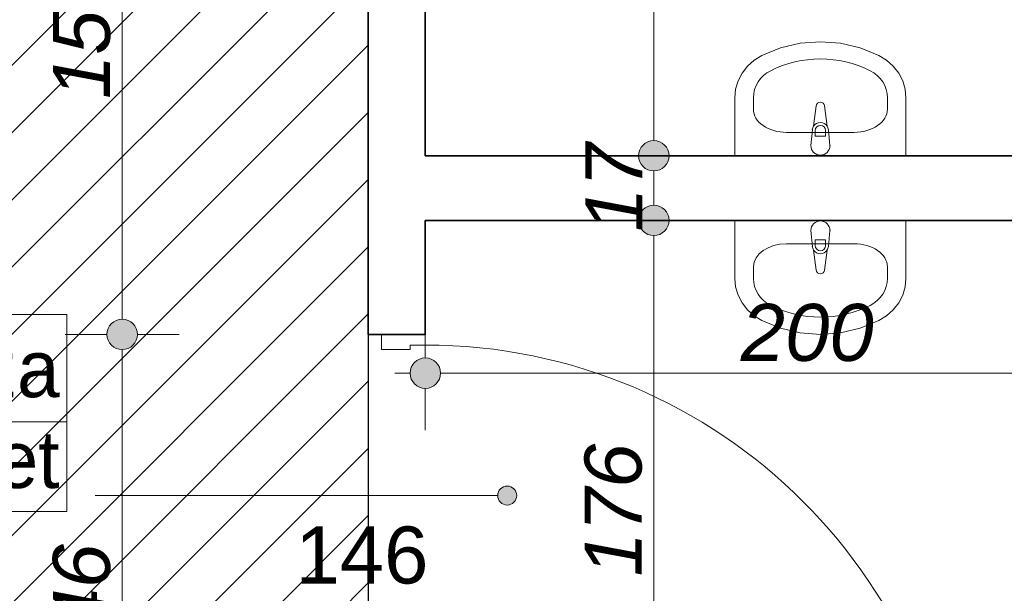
# Model space of a CAD drawing. Header units: millimetres. Extents: x -50073 to 84772, y -78870 to -35317.
# Tile 67 of 125: x 23348 to 25937, y -65472 to -63963. Entities that reach past the tile are written whole.
import ezdxf
from ezdxf.enums import TextEntityAlignment as Align

# ---------------------------------------------------------------- set-up
doc = ezdxf.new("R2010")
doc.units = ezdxf.units.MM
doc.header["$MEASUREMENT"] = 0
for name, color, linetype in [('_podkład', 7, 'Continuous'), ('Elementy modelu - Strefy', 7, 'Continuous'), ('Wymiarowanie - Ogólne', 7, 'Continuous')]:
    doc.layers.add(name, color=color, linetype=linetype)
for name, color, linetype, lineweight in [('_podkład_Nr_pióra__1', 7, 'Continuous', 0), ('Drzwi ArchiCAD_Nr_pióra__1', 7, 'Continuous', 0), ('Konstrukcja - Ściany zew_Nr_pióra__6', 7, 'Continuous', 35), ('Metryczki pomieszczeń ArchiCADa_Nr_pióra__1', 7, 'Continuous', 0), ('Wnetrze - Sanitariaty_Nr_pióra__22', 8, 'Continuous', 13), ('Wymiarowanie - Ogólne_Nr_pióra__82', 114, 'Continuous', 13), ('Znaczniki drzwi ArchiCADa_Nr_pióra__7', 7, 'Continuous', 70)]:
    doc.layers.add(name, color=color, linetype=linetype, lineweight=lineweight)
doc.styles.add('GENERATED_STYLE_1', font='txt')
doc.styles.add('GENERATED_STYLE_2', font='txt')
doc.styles.add('GENERATED_STYLE_3', font='txt')
doc.dimstyles.new('GENERATED_STYLE__1', dxfattribs={"dimtxt": 150, "dimasz": 152, "dimexe": 0.18, "dimexo": 0, "dimgap": 0.09, "dimtad": 1, "dimlfac": 0.1, "dimzin": 0, "dimdsep": 46, "dimtxsty": 'GENERATED_STYLE_3', "dimblk": 'ARROWHEAD_11', "dimblk1": 'ARROWHEAD_11', "dimblk2": 'ARROWHEAD_11', "dimcen": 0.09, "dimclrd": 114, "dimclre": 114, "dimclrt": 114, "dimazin": 0, "dimtfac": 1, "dimtdec": 4, "dimtmove": 0, "dimatfit": 3, "dimfxl": 1, "dimtolj": 1, "dimtzin": 0, "dimarcsym": 0})
doc.dimstyles.new('GENERATED_STYLE__2', dxfattribs={"dimtxt": 150, "dimasz": 152, "dimexe": 0.18, "dimexo": 0, "dimgap": 0.09, "dimtad": 1, "dimtih": 1, "dimtoh": 1, "dimlfac": 0.1, "dimzin": 0, "dimdsep": 46, "dimtxsty": 'GENERATED_STYLE_3', "dimblk": 'ARROWHEAD_11', "dimblk1": 'ARROWHEAD_11', "dimblk2": 'ARROWHEAD_11', "dimcen": 0.09, "dimclrd": 114, "dimclre": 114, "dimclrt": 114, "dimazin": 0, "dimtfac": 1, "dimtdec": 4, "dimtmove": 0, "dimatfit": 3, "dimfxl": 1, "dimtolj": 1, "dimtzin": 0, "dimarcsym": 0})
doc.dimstyles.new('GENERATED_STYLE__3', dxfattribs={"dimtxt": 150, "dimasz": 152, "dimexe": 0.18, "dimexo": 0, "dimgap": 0.09, "dimtad": 1, "dimlfac": 0.1, "dimzin": 0, "dimdsep": 46, "dimtxsty": 'GENERATED_STYLE_3', "dimblk": 'ARROWHEAD_11', "dimblk1": 'ARROWHEAD_11', "dimblk2": 'ARROWHEAD_11', "dimcen": 0.09, "dimclrd": 114, "dimclre": 114, "dimclrt": 114, "dimazin": 0, "dimtfac": 1, "dimtdec": 4, "dimtmove": 2, "dimatfit": 3, "dimfxl": 1, "dimtolj": 1, "dimtzin": 0, "dimarcsym": 0})

# ---------------------------------------------------------------- blocks, each defined once
blk = doc.blocks.new('Śluza_1_36_35', base_point=(22931.9, -65021.1))
at = {"layer": 'Metryczki pomieszczeń ArchiCADa_Nr_pióra__1', "linetype": 'Continuous'}
for p, q in [((22197.9, -64738.3), (23471.9, -64738.3)), ((22197.9, -65256.8), (22197.9, -64738.3)), ((22931.9, -64738.3), (22931.9, -65256.8)), ((23471.9, -64738.3), (23471.9, -65256.8)), ((22234.6, -64764.2), (22895.2, -64764.2)), ((22234.6, -64990.5), (22234.6, -64764.2)), ((22895.2, -64764.2), (22895.2, -64990.5)), ((22895.2, -64990.5), (22234.6, -64990.5)), ((22197.9, -65021.1), (23471.9, -65021.1)), ((23471.9, -65256.8), (22197.9, -65256.8))]:
    blk.add_line(p, q, dxfattribs=at)
at = {"layer": 'Metryczki pomieszczeń ArchiCADa_Nr_pióra__1'}
for tag, height, style, p in [('ROOM_NUMBER', 180, 'GENERATED_STYLE_2', (22564.9, -64866.2)), ('ROOM_NAME', 150, 'GENERATED_STYLE_1', (23201.9, -64880.9)), ('floor_f', 150, 'GENERATED_STYLE_1', (23201.9, -65119.8)), ('ROOM_CALC_AREA', 150, 'GENERATED_STYLE_1', (22564.9, -65133.2))]:
    blk.add_attdef(tag, text='', height=height, dxfattribs=dict(at, style=style)).set_placement(p, align=Align.MIDDLE_CENTER)
blk = doc.blocks.new('*D707')
at = {"layer": 'Wymiarowanie - Ogólne_Nr_pióra__82', "linetype": 'Continuous'}
for points in [[(23657.6, -64790.7), (23654.6, -64775.4), (23645.9, -64762.4), (23632.9, -64753.7), (23617.6, -64750.7), (23602.3, -64753.7), (23589.3, -64762.4), (23580.7, -64775.4), (23577.6, -64790.7), (23580.7, -64806), (23589.3, -64819), (23602.3, -64827.6), (23617.6, -64830.7), (23632.9, -64827.6), (23645.9, -64819), (23654.6, -64806)], [(23657.6, -66250.7), (23654.6, -66235.4), (23645.9, -66222.4), (23632.9, -66213.7), (23617.6, -66210.7), (23602.3, -66213.7), (23589.3, -66222.4), (23580.7, -66235.4), (23577.6, -66250.7), (23580.7, -66266), (23589.3, -66279), (23602.3, -66287.6), (23617.6, -66290.7), (23632.9, -66287.6), (23645.9, -66279), (23654.6, -66266)]]:
    blk.add_hatch(color=256, dxfattribs=at).paths.add_polyline_path(points)
for p, q in [((23577.6, -64790.7), (23467.6, -64790.7)), ((23767.6, -64790.7), (23657.6, -64790.7)), ((23617.6, -66210.7), (23617.6, -64830.7)), ((23577.6, -66250.7), (23467.6, -66250.7)), ((23767.6, -66250.7), (23657.6, -66250.7))]:
    blk.add_line(p, q, dxfattribs=at)
for centre in [(23617.6, -64790.7), (23617.6, -66250.7)]:
    blk.add_circle(centre, 40, dxfattribs=at)
at = {"layer": 'Wymiarowanie - Ogólne_Nr_pióra__82', "insert": (23587.6, -65691.4), "char_height": 150, "attachment_point": 7, "rotation": 90, "style": 'GENERATED_STYLE_3'}
blk.add_mtext('\\A1;{\\fArial|b0|i1|c238|p38;146}', dxfattribs=at)
blk = doc.blocks.new('ARROWHEAD_11')
at = {"color": 0, "linetype": 'Continuous', "lineweight": 0}
blk.add_line((0, 0), (-1, 0), dxfattribs=at)
at = {"color": 0, "linetype": 'Continuous', "lineweight": 0, "const_width": 0.25, "flags": 128}
blk.add_lwpolyline([(-0.125, 0, 1), (0.125, 0, 1)], format="xyb", close=True, dxfattribs=at)
blk = doc.blocks.new('*D708')
at = {"layer": 'Wymiarowanie - Ogólne_Nr_pióra__82', "linetype": 'Continuous'}
for points in [[(23657.6, -63210.7), (23654.6, -63195.4), (23645.9, -63182.4), (23632.9, -63173.7), (23617.6, -63170.7), (23602.3, -63173.7), (23589.3, -63182.4), (23580.7, -63195.4), (23577.6, -63210.7), (23580.7, -63226), (23589.3, -63239), (23602.3, -63247.6), (23617.6, -63250.7), (23632.9, -63247.6), (23645.9, -63239), (23654.6, -63226)], [(23657.6, -64790.7), (23654.6, -64775.4), (23645.9, -64762.4), (23632.9, -64753.7), (23617.6, -64750.7), (23602.3, -64753.7), (23589.3, -64762.4), (23580.7, -64775.4), (23577.6, -64790.7), (23580.7, -64806), (23589.3, -64819), (23602.3, -64827.6), (23617.6, -64830.7), (23632.9, -64827.6), (23645.9, -64819), (23654.6, -64806)]]:
    blk.add_hatch(color=256, dxfattribs=at).paths.add_polyline_path(points)
for p, q in [((23577.6, -63210.7), (23467.6, -63210.7)), ((23767.6, -63210.7), (23657.6, -63210.7)), ((23617.6, -64750.7), (23617.6, -63250.7)), ((23577.6, -64790.7), (23467.6, -64790.7)), ((23767.6, -64790.7), (23657.6, -64790.7))]:
    blk.add_line(p, q, dxfattribs=at)
for centre in [(23617.6, -63210.7), (23617.6, -64790.7)]:
    blk.add_circle(centre, 40, dxfattribs=at)
at = {"layer": 'Wymiarowanie - Ogólne_Nr_pióra__82', "insert": (23587.6, -64171.4), "char_height": 150, "attachment_point": 7, "rotation": 90, "style": 'GENERATED_STYLE_3'}
blk.add_mtext('\\A1;{\\fArial|b0|i1|c238|p38;158}', dxfattribs=at)
blk = doc.blocks.new('*D725')
at = {"layer": 'Wymiarowanie - Ogólne_Nr_pióra__82', "linetype": 'Continuous'}
for points in [[(25055.3, -64490.7), (25052.2, -64475.4), (25043.6, -64462.4), (25030.6, -64453.7), (25015.3, -64450.7), (25000, -64453.7), (24987, -64462.4), (24978.3, -64475.4), (24975.3, -64490.7), (24978.3, -64506), (24987, -64519), (25000, -64527.6), (25015.3, -64530.7), (25030.6, -64527.6), (25043.6, -64519), (25052.2, -64506)], [(25055.3, -66250.7), (25052.2, -66235.4), (25043.6, -66222.4), (25030.6, -66213.7), (25015.3, -66210.7), (25000, -66213.7), (24987, -66222.4), (24978.3, -66235.4), (24975.3, -66250.7), (24978.3, -66266), (24987, -66279), (25000, -66287.6), (25015.3, -66290.7), (25030.6, -66287.6), (25043.6, -66279), (25052.2, -66266)]]:
    blk.add_hatch(color=256, dxfattribs=at).paths.add_polyline_path(points)
for p, q in [((24975.3, -64490.7), (24865.3, -64490.7)), ((25165.3, -64490.7), (25055.3, -64490.7)), ((25015.3, -66210.7), (25015.3, -64530.7)), ((24975.3, -66250.7), (24865.3, -66250.7)), ((25165.3, -66250.7), (25055.3, -66250.7))]:
    blk.add_line(p, q, dxfattribs=at)
for centre in [(25015.3, -64490.7), (25015.3, -66250.7)]:
    blk.add_circle(centre, 40, dxfattribs=at)
at = {"layer": 'Wymiarowanie - Ogólne_Nr_pióra__82', "char_height": 150, "attachment_point": 7, "rotation": 90, "style": 'GENERATED_STYLE_3'}
for s, insert in [('\\A1;{\\fArial|b0|i1|c238|p38;17}', (24985.3, -64520.9)), ('\\A1;{\\fArial|b0|i1|c238|p38;176}', (24985.3, -65427.6)), ('\\A1;{\\fArial|b0|i1|c238|p38;13}', (24985.3, -66210.7))]:
    blk.add_mtext(s, dxfattribs=dict(at, insert=insert))
blk = doc.blocks.new('*D726')
at = {"layer": 'Wymiarowanie - Ogólne_Nr_pióra__82', "linetype": 'Continuous'}
for points in [[(25055.3, -64320.7), (25052.2, -64305.4), (25043.6, -64292.4), (25030.6, -64283.7), (25015.3, -64280.7), (25000, -64283.7), (24987, -64292.4), (24978.3, -64305.4), (24975.3, -64320.7), (24978.3, -64336), (24987, -64349), (25000, -64357.6), (25015.3, -64360.7), (25030.6, -64357.6), (25043.6, -64349), (25052.2, -64336)], [(25055.3, -64490.7), (25052.2, -64475.4), (25043.6, -64462.4), (25030.6, -64453.7), (25015.3, -64450.7), (25000, -64453.7), (24987, -64462.4), (24978.3, -64475.4), (24975.3, -64490.7), (24978.3, -64506), (24987, -64519), (25000, -64527.6), (25015.3, -64530.7), (25030.6, -64527.6), (25043.6, -64519), (25052.2, -64506)]]:
    blk.add_hatch(color=256, dxfattribs=at).paths.add_polyline_path(points)
for p, q in [((24975.3, -64320.7), (24865.3, -64320.7)), ((25165.3, -64320.7), (25055.3, -64320.7)), ((25015.3, -64450.7), (25015.3, -64360.7)), ((24975.3, -64490.7), (24865.3, -64490.7)), ((25165.3, -64490.7), (25055.3, -64490.7))]:
    blk.add_line(p, q, dxfattribs=at)
for centre in [(25015.3, -64320.7), (25015.3, -64490.7)]:
    blk.add_circle(centre, 40, dxfattribs=at)
blk = doc.blocks.new('*D727')
at = {"layer": 'Wymiarowanie - Ogólne_Nr_pióra__82', "linetype": 'Continuous'}
for points in [[(25055.3, -62750.7), (25052.2, -62735.4), (25043.6, -62722.4), (25030.6, -62713.7), (25015.3, -62710.7), (25000, -62713.7), (24987, -62722.4), (24978.3, -62735.4), (24975.3, -62750.7), (24978.3, -62766), (24987, -62779), (25000, -62787.6), (25015.3, -62790.7), (25030.6, -62787.6), (25043.6, -62779), (25052.2, -62766)], [(25055.3, -64320.7), (25052.2, -64305.4), (25043.6, -64292.4), (25030.6, -64283.7), (25015.3, -64280.7), (25000, -64283.7), (24987, -64292.4), (24978.3, -64305.4), (24975.3, -64320.7), (24978.3, -64336), (24987, -64349), (25000, -64357.6), (25015.3, -64360.7), (25030.6, -64357.6), (25043.6, -64349), (25052.2, -64336)]]:
    blk.add_hatch(color=256, dxfattribs=at).paths.add_polyline_path(points)
for p, q in [((24975.3, -62750.7), (24865.3, -62750.7)), ((25165.3, -62750.7), (25055.3, -62750.7)), ((25015.3, -64280.7), (25015.3, -62790.7)), ((24975.3, -64320.7), (24865.3, -64320.7)), ((25165.3, -64320.7), (25055.3, -64320.7))]:
    blk.add_line(p, q, dxfattribs=at)
for centre in [(25015.3, -62750.7), (25015.3, -64320.7)]:
    blk.add_circle(centre, 40, dxfattribs=at)
at = {"layer": 'Wymiarowanie - Ogólne_Nr_pióra__82', "insert": (24985.3, -63706.4), "char_height": 150, "attachment_point": 7, "rotation": 90, "style": 'GENERATED_STYLE_3'}
blk.add_mtext('\\A1;{\\fArial|b0|i1|c238|p38;157}', dxfattribs=at)
blk = doc.blocks.new('*D729')
at = {"layer": 'Wymiarowanie - Ogólne_Nr_pióra__82', "linetype": 'Continuous'}
for points in [[(24454.6, -64892.6), (24451.6, -64877.3), (24442.9, -64864.3), (24429.9, -64855.7), (24414.6, -64852.6), (24399.3, -64855.7), (24386.3, -64864.3), (24377.6, -64877.3), (24374.6, -64892.6), (24377.6, -64907.9), (24386.3, -64920.9), (24399.3, -64929.6), (24414.6, -64932.6), (24429.9, -64929.6), (24442.9, -64920.9), (24451.6, -64907.9)], [(26454.6, -64892.6), (26451.6, -64877.3), (26442.9, -64864.3), (26429.9, -64855.7), (26414.6, -64852.6), (26399.3, -64855.7), (26386.3, -64864.3), (26377.6, -64877.3), (26374.6, -64892.6), (26377.6, -64907.9), (26386.3, -64920.9), (26399.3, -64929.6), (26414.6, -64932.6), (26429.9, -64929.6), (26442.9, -64920.9), (26451.6, -64907.9)]]:
    blk.add_hatch(color=256, dxfattribs=at).paths.add_polyline_path(points)
for p, q in [((24414.6, -64852.6), (24414.6, -64742.6)), ((26414.6, -64852.6), (26414.6, -64742.6)), ((24334.6, -64892.6), (24374.6, -64892.6)), ((24454.6, -64892.6), (26374.6, -64892.6)), ((26454.6, -64892.6), (26494.6, -64892.6)), ((24414.6, -65042.6), (24414.6, -64932.6)), ((26414.6, -65042.6), (26414.6, -64932.6))]:
    blk.add_line(p, q, dxfattribs=at)
for centre in [(24414.6, -64892.6), (26414.6, -64892.6)]:
    blk.add_circle(centre, 40, dxfattribs=at)
at = {"layer": 'Wymiarowanie - Ogólne_Nr_pióra__82', "insert": (25243.9, -64862.6), "char_height": 150, "attachment_point": 7, "style": 'GENERATED_STYLE_3'}
blk.add_mtext('\\A1;{\\fArial|b0|i1|c238|p38;200}', dxfattribs=at)

msp = doc.modelspace()

# ---------------------------------------------------------------- hatches: boundary and pattern name
h = msp.add_hatch()
h.set_pattern_fill('ANSI31', color=6, scale=1000)
h.set_pattern_definition([(45, (-50072.86, -74020.64), (-88.38835, 88.38835), [])])
h.paths.add_polyline_path([(2644.596, -62100.641), (7974.596, -62100.641), (7974.596, -64220.641), (9744.596, -64270.641), (21114.596, -64270.641), (21114.596, -74020.641), (27274.596, -74020.641), (27274.596, -71940.641), (25294.596, -71940.641), (24264.596, -71000.641), (24264.596, -63210.678), (23794.596, -63210.678), (23794.596, -61870.678), (26194.596, -61870.678), (26194.596, -56680.641), (24594.623, -56680.641), (24594.623, -58720.641), (22604.596, -58720.641), (22604.596, -56680.641), (19225.623, -56680.641), (19225.623, -58710.678), (17495.623, -58710.678), (11774.623, -58710.678), (11774.623, -56680.641), (8425.623, -56655.641), (8425.623, -58710.678), (4584.623, -58710.678), (4584.623, -56660.641), (2644.596, -56660.641)])
h.paths.add_polyline_path([(15447.036, -61501.268), (13419.007, -61501.268), (13419.007, -61271.05), (15447.036, -61271.05)], flags=24)
h = msp.add_hatch()
h.set_pattern_fill('ANSI31', color=5, scale=250)
h.set_pattern_definition([(45, (5604.596, -69870.678), (-22.097087, 22.097087), [])])
h.paths.add_polyline_path([(25564.596, -62180.678, -0.41421356), (25664.596, -62080.678), (26264.596, -62080.678, -0.41421356), (26364.596, -62180.678), (26364.596, -62780.678, -0.41421356), (26264.596, -62880.678), (25664.596, -62880.678, -0.41421356), (25564.596, -62780.678)])
h.paths.add_polyline_path([(26214.596, -62205.678, 1), (26264.596, -62205.678, 1)], flags=16)
h.paths.add_polyline_path([(27054.596, -56830.641, -0.41421356), (27154.596, -56730.641), (27754.596, -56730.641, -0.41421356), (27854.596, -56830.641), (27854.596, -57430.641, -0.41421356), (27754.596, -57530.641), (27154.596, -57530.641, -0.41421356), (27054.596, -57430.641)])
h.paths.add_polyline_path([(27704.596, -56855.641, 1), (27754.596, -56855.641, 1)], flags=16)
h.paths.add_polyline_path([(23594.623, -57810.641, -0.41421356), (23694.623, -57710.641), (24294.623, -57710.641, -0.41421356), (24394.623, -57810.641), (24394.623, -58410.641, -0.41421356), (24294.623, -58510.641), (23694.623, -58510.641, -0.41421356), (23594.623, -58410.641)])
h.paths.add_polyline_path([(24244.623, -58385.641, 1), (24294.623, -58385.641, 1)], flags=16)
h.paths.add_polyline_path([(17350.623, -58410.678), (17350.623, -57810.678, -0.41421356), (17450.623, -57710.678), (18050.623, -57710.678, -0.41421356), (18150.623, -57810.678), (18150.623, -58410.678, -0.41421356), (18050.623, -58510.678), (17610.673, -58510.678), (17610.673, -58302.351, 2.41421356), (17585.673, -58277.351, 0.41421356), (17610.673, -58302.351), (17610.673, -58510.678), (17450.623, -58510.678, -0.41421356)])
h.paths.add_polyline_path([(17450.623, -58385.678, 1), (17500.623, -58385.678, 1)], flags=16)
h.paths.add_polyline_path([(13845.623, -57820.678), (13845.623, -58420.678, 0.40815319), (13943.549, -58520.656), (13943.549, -58395.678), (13943.549, -58257.419, -2.41421356), (13968.549, -58232.419, -0.41421356), (13943.549, -58257.419), (13943.549, -58395.678), (13943.549, -58520.656, 0.00518396), (13945.623, -58520.678), (14545.623, -58520.678, 0.41421356), (14645.623, -58420.678), (14645.623, -57820.678, 0.41421356), (14545.623, -57720.678), (13945.623, -57720.678, 0.41421356)])
h.paths.add_polyline_path([(13945.623, -58395.678, 1), (13995.623, -58395.678, 1)], flags=16)
h.paths.add_polyline_path([(12785.623, -58400.678), (12785.623, -57800.678, -0.41421356), (12885.623, -57700.678), (13485.623, -57700.678, -0.41421356), (13585.623, -57800.678), (13585.623, -58400.678, -0.41421356), (13485.623, -58500.678), (13251.864, -58500.678), (13251.864, -58279.885, 2.41421356), (13226.864, -58254.885, 0.41421356), (13251.864, -58279.885), (13251.864, -58500.678), (12885.623, -58500.678, -0.41421356)])
h.paths.add_polyline_path([(13435.623, -58375.678, 1), (13485.623, -58375.678, 1)], flags=16)
h.paths.add_polyline_path([(6669.596, -58410.678), (6669.596, -57810.678, -0.41421356), (6769.596, -57710.678), (7369.596, -57710.678, -0.41421356), (7469.596, -57810.678), (7469.596, -58410.678, -0.41421356), (7369.596, -58510.678), (6769.596, -58510.678, -0.08881129), (6734.902, -58504.466), (6734.902, -58234.953, 2.41421356), (6709.902, -58209.953, 0.41421356), (6734.902, -58234.953), (6734.902, -58504.466, -0.31385648)])
h.paths.add_polyline_path([(6769.596, -58385.678, 1), (6819.596, -58385.678, 1)], flags=16)
h.paths.add_polyline_path([(24464.596, -69770.678), (24464.596, -69170.678, -0.41421356), (24564.596, -69070.678), (25164.596, -69070.678, -0.41421356), (25264.596, -69170.678), (25264.596, -69770.678, -0.41421356), (25164.596, -69870.678), (24564.596, -69870.678, -0.24955295), (24481.645, -69826.527), (24641.759, -69826.527, 2.41421356), (24666.759, -69801.527, 0.41421356), (24641.759, -69826.527), (24481.645, -69826.527, -0.14923451)])
h.paths.add_polyline_path([(24564.596, -69195.678, 1), (24614.596, -69195.678, 1)], flags=16)
h.paths.add_polyline_path([(5604.596, -57820.678), (5604.596, -58420.678, 0.41421356), (5704.596, -58520.678), (6031.963, -58520.678), (6031.963, -58302.351, -2.41421356), (6056.963, -58277.351, -0.41421356), (6031.963, -58302.351), (6031.963, -58520.678), (6304.596, -58520.678, 0.41421356), (6404.596, -58420.678), (6404.596, -57820.678, 0.41421356), (6304.596, -57720.678), (5704.596, -57720.678, 0.41421356)])
h.paths.add_polyline_path([(6254.596, -58395.678, 1), (6304.596, -58395.678, 1)], flags=16)
h.paths.add_polyline_path([(23871.254, -57979.071), (23871.254, -58256.97), (23643.082, -58256.97), (23643.082, -57979.071)], flags=24)
h.paths.add_polyline_path([(7095.024, -57966.098), (7095.024, -58262.005), (6866.852, -58262.005), (6866.852, -57966.098)], flags=24)
h.paths.add_polyline_path([(25506.814, -69309.87), (25092.524, -69309.87), (25092.524, -69081.699), (25506.814, -69081.699)], flags=9)
h.paths.add_polyline_path([(25638.09, -62879.269), (25242.524, -62879.269), (25242.524, -62651.097), (25638.09, -62651.097)], flags=9)
h.paths.add_polyline_path([(25022.483, -69783.476), (25022.483, -70179.043), (24794.311, -70179.043), (24794.311, -69783.476)], flags=9)
h.paths.add_polyline_path([(27301.714, -56946.363), (26906.353, -56946.363), (26906.353, -56718.089), (27301.714, -56718.089)], flags=9)
h.paths.add_polyline_path([(13266.179, -57954.077), (13266.179, -58249.984), (13038.007, -58249.984), (13038.007, -57954.077)], flags=9)
h.paths.add_polyline_path([(25865.437, -61877.575), (25865.437, -62175.836), (25637.265, -62175.836), (25637.265, -61877.575)], flags=9)
h.paths.add_polyline_path([(14702.816, -57987.839), (14702.816, -58282.007), (14474.541, -58282.007), (14474.541, -57987.839)], flags=9)
h.paths.add_polyline_path([(26389.895, -62879.269), (26109.438, -62879.269), (26109.438, -62651.097), (26389.895, -62651.097)], flags=9)
h.paths.add_polyline_path([(27448.011, -56706.263), (27448.011, -56985.799), (27219.839, -56985.799), (27219.839, -56706.263)], flags=9)
h.paths.add_polyline_path([(5614.922, -58005.357), (5614.922, -58283.257), (5386.75, -58283.257), (5386.75, -58005.357)], flags=9)
at = {"layer": '_podkład', "linetype": 'Continuous', "lineweight": 0, "true_color": 0x000000}
msp.add_hatch(color=18, dxfattribs=at).paths.add_polyline_path([(24654.903, -65214.681), (24653, -65205.114), (24647.58, -65197.004), (24639.47, -65191.584), (24629.903, -65189.681), (24620.336, -65191.584), (24612.225, -65197.004), (24606.806, -65205.114), (24604.903, -65214.681), (24606.806, -65224.248), (24612.225, -65232.359), (24620.336, -65237.778), (24629.903, -65239.681), (24639.47, -65237.778), (24647.58, -65232.359), (24653, -65224.248)])

# ---------------------------------------------------------------- linework, layer by layer
at = {"color": 6}
msp.add_lwpolyline([(19225.623, -56680.641), (22604.596, -56680.641), (22604.596, -58720.641), (24594.623, -58720.641), (24594.623, -56680.641), (26194.596, -56680.641), (26194.596, -61870.678), (23794.596, -61870.678), (23794.596, -63210.678), (24264.596, -63210.678), (24264.596, -71000.641), (25294.596, -71940.641), (27274.596, -71940.641), (27274.596, -74020.641), (21114.596, -74020.641)], dxfattribs=at)
msp.add_lwpolyline([(19225.623, -56680.641), (22604.596, -56680.641), (22604.596, -58720.641), (24594.623, -58720.641), (24594.623, -56680.641), (26194.596, -56680.641), (26194.596, -61870.678), (23794.596, -61870.678), (23794.596, -63210.678), (24264.596, -63210.678), (24264.596, -71000.641), (25294.596, -71940.641), (27274.596, -71940.641), (27274.596, -74020.641), (21114.596, -74020.641)], dxfattribs=at)
at = {"layer": '_podkład_Nr_pióra__1', "linetype": 'Continuous'}
msp.add_line((23546.504, -65214.681), (24604.903, -65214.681), dxfattribs=at)
msp.add_circle((24629.903, -65214.681), 25, dxfattribs=at)
at = {"layer": 'Drzwi ArchiCAD_Nr_pióra__1', "linetype": 'Continuous'}
for p, q in [((24414.596, -64790.678), (24299.596, -64790.678)), ((24299.596, -64790.678), (24299.596, -64830.678)), ((24414.596, -64790.678), (24299.596, -64790.678)), ((24414.596, -64818.678), (24414.596, -64790.678)), ((24374.596, -64830.678), (24374.596, -64818.678)), ((24374.596, -64818.678), (24414.596, -64818.678)), ((24299.596, -64830.678), (24374.596, -64830.678))]:
    msp.add_line(p, q, dxfattribs=at)
msp.add_arc((24414.596, -66222.678), 1404, 0, 90, dxfattribs=at)
at = {"layer": 'Konstrukcja - Ściany zew_Nr_pióra__6', "linetype": 'Continuous'}
for p, q in [((24299.596, -64790.678), (24264.596, -64790.678)), ((24414.596, -64790.678), (24299.596, -64790.678))]:
    msp.add_line(p, q, dxfattribs=at)
at = {"layer": 'Konstrukcja - Ściany zew_Nr_pióra__6', "linetype": 'Continuous', "flags": 128}
for points in [[(24264.596, -63210.678), (24264.596, -64790.678)], [(24414.596, -64320.678), (24414.596, -63210.678)], [(26414.596, -64320.678), (24414.596, -64320.678)], [(24414.596, -64490.678), (26414.596, -64490.678)], [(24414.596, -64790.678), (24414.596, -64490.678)]]:
    msp.add_lwpolyline(points, dxfattribs=at)
at = {"layer": 'Wnetrze - Sanitariaty_Nr_pióra__22', "linetype": 'Continuous'}
for p, q in [((25348.298, -64036.99), (25299.404, -64056.951)), ((25400.063, -64024.791), (25348.298, -64036.99)), ((25453.284, -64020.687), (25400.063, -64024.791)), ((25506.506, -64024.791), (25453.284, -64020.687)), ((25558.271, -64036.99), (25506.506, -64024.791)), ((25607.165, -64056.951), (25558.271, -64036.99)), ((25279.17, -64069.438), (25261.652, -64085.073)), ((25299.404, -64056.951), (25279.17, -64069.438)), ((25627.399, -64069.438), (25607.165, -64056.951)), ((25644.916, -64085.073), (25627.399, -64069.438)), ((25261.652, -64085.073), (25247.411, -64103.358)), ((25659.158, -64103.358), (25644.916, -64085.073)), ((25247.411, -64103.358), (25236.9, -64123.706)), ((25669.669, -64123.706), (25659.158, -64103.358)), ((25230.456, -64145.469), (25228.284, -64167.951)), ((25236.9, -64123.706), (25230.456, -64145.469)), ((25676.113, -64145.469), (25669.669, -64123.706)), ((25678.284, -64167.951), (25676.113, -64145.469)), ((25228.284, -64167.951), (25228.284, -64320.678)), ((25277.197, -64198.496), (25277.197, -64167.951)), ((25629.371, -64198.496), (25629.371, -64167.951)), ((25678.284, -64320.678), (25678.284, -64167.951)), ((25442.184, -64189.732), (25435.555, -64242.666)), ((25471.014, -64242.666), (25464.384, -64189.732)), ((25364.165, -64259.132), (25542.404, -64259.132)), ((25432.284, -64252.18), (25428.284, -64294.132)), ((25439.684, -64269.222), (25439.684, -64254.351)), ((25466.884, -64269.222), (25439.684, -64269.222)), ((25466.884, -64254.351), (25466.884, -64269.222)), ((25478.284, -64294.132), (25474.284, -64252.18)), ((25228.284, -64320.678), (25678.284, -64320.678)), ((25228.284, -64490.678), (25678.284, -64490.678)), ((25228.284, -64643.405), (25228.284, -64490.678)), ((25678.284, -64490.678), (25678.284, -64643.405)), ((25432.284, -64559.176), (25428.284, -64517.223)), ((25478.284, -64517.223), (25474.284, -64559.176)), ((25364.165, -64552.223), (25542.404, -64552.223)), ((25439.684, -64542.134), (25439.684, -64557.004)), ((25466.884, -64542.134), (25439.684, -64542.134)), ((25466.884, -64557.004), (25466.884, -64542.134)), ((25442.184, -64621.623), (25435.555, -64568.69)), ((25471.014, -64568.69), (25464.384, -64621.623)), ((25277.197, -64612.86), (25277.197, -64643.405)), ((25629.371, -64612.86), (25629.371, -64643.405)), ((25230.456, -64665.886), (25228.284, -64643.405)), ((25678.284, -64643.405), (25676.113, -64665.886)), ((25236.9, -64687.649), (25230.456, -64665.886)), ((25247.411, -64707.998), (25236.9, -64687.649)), ((25669.669, -64687.649), (25659.158, -64707.998)), ((25676.113, -64665.886), (25669.669, -64687.649)), ((25261.652, -64726.282), (25247.411, -64707.998)), ((25659.158, -64707.998), (25644.916, -64726.282)), ((25279.17, -64741.918), (25261.652, -64726.282)), ((25299.404, -64754.405), (25279.17, -64741.918)), ((25627.399, -64741.918), (25607.165, -64754.405)), ((25644.916, -64726.282), (25627.399, -64741.918)), ((25348.298, -64774.366), (25299.404, -64754.405)), ((25607.165, -64754.405), (25558.271, -64774.366)), ((25400.063, -64786.565), (25348.298, -64774.366)), ((25453.284, -64790.669), (25400.063, -64786.565)), ((25506.506, -64786.565), (25453.284, -64790.669)), ((25558.271, -64774.366), (25506.506, -64786.565))]:
    msp.add_line(p, q, dxfattribs=at)
for centre, radius, start, end in [((25453.284, -64191.123), 11.187, 7.138925, 172.861075), ((25453.284, -64254.08), 21.086, 147.228975, 174.830393), ((25453.284, -64254.08), 21.086, 32.771025, 147.228975), ((25453.284, -64254.351), 13.6, 0, 180), ((25453.284, -64254.08), 21.086, 5.169607, 32.771025), ((25453.284, -64294.132), 25, 180, 0), ((25453.284, -64517.223), 25, 0, 180), ((25453.284, -64557.276), 21.086, 185.169607, 212.771025), ((25453.284, -64557.004), 13.6, 180, 0), ((25453.284, -64557.276), 21.086, 327.228975, 354.830393), ((25453.284, -64557.276), 21.086, 212.771025, 327.228975), ((25453.284, -64620.233), 11.187, 187.138925, 352.861075)]:
    msp.add_arc(centre, radius, start, end, dxfattribs=at)
for centre, major_axis, ratio, start_param, end_param in [((25453.284, -64320.678), (273.913, 0), 0.92929293, 1.07382149, 2.06777117), ((25364.145, -64167.951), (86.948, 0), 0.92929293, 2.06777116, 3.14159265), ((25542.424, -64167.951), (86.948, 0), 0.92929293, 0, 1.0738215), ((25364.263, -64198.496), (87.049, 0), 0.69657392, 3.14159265, 4.71238898), ((25542.306, -64198.496), (87.049, 0), 0.69657392, 4.71238898, 6.28318531), ((25364.263, -64612.86), (87.049, 0), 0.69657392, 1.57079633, 3.14159265), ((25542.306, -64612.86), (87.049, 0), 0.69657392, 0, 1.57079633), ((25364.145, -64643.405), (86.948, 0), 0.92929293, 3.14159265, 4.21541415), ((25542.424, -64643.405), (86.948, 0), 0.92929293, 5.20936381, 6.28318531), ((25453.284, -64490.678), (273.913, 0), 0.92929293, 4.21541414, 5.20936382)]:
    msp.add_ellipse(centre, major_axis=major_axis, ratio=ratio, start_param=start_param, end_param=end_param, dxfattribs=at)
for p in [(25442.184, -64189.732), (25471.014, -64242.666), (25432.284, -64252.18), (25478.284, -64294.132), (25478.284, -64517.223), (25432.284, -64559.176), (25471.014, -64568.69), (25442.184, -64621.623)]:
    msp.add_point(p, dxfattribs=at)

# ---------------------------------------------------------------- block references
at = {"layer": 'Elementy modelu - Strefy', "linetype": 'Continuous'}
ref = msp.add_blockref('Śluza_1_36_35', (22931.946, -65021.133), dxfattribs=at)
ref.add_attrib('ROOM_NAME', 'Śluza', dxfattribs={"layer": 'Metryczki pomieszczeń ArchiCADa_Nr_pióra__1', "color": 7, "height": 150, "style": 'GENERATED_STYLE_1'}).set_placement((23201.946, -64880.87), align=Align.MIDDLE_CENTER)
ref.add_attrib('ROOM_NUMBER', '1/36', dxfattribs={"layer": 'Metryczki pomieszczeń ArchiCADa_Nr_pióra__1', "color": 7, "height": 180, "style": 'GENERATED_STYLE_2'}).set_placement((22564.926, -64866.184), align=Align.MIDDLE_CENTER)
ref.add_attrib('ROOM_CALC_AREA', '3,7 m2', dxfattribs={"layer": 'Metryczki pomieszczeń ArchiCADa_Nr_pióra__1', "color": 7, "height": 150, "style": 'GENERATED_STYLE_1'}).set_placement((22564.926, -65133.184), align=Align.MIDDLE_CENTER)
ref.add_attrib('floor_f', 'tarket', dxfattribs={"layer": 'Metryczki pomieszczeń ArchiCADa_Nr_pióra__1', "color": 7, "height": 150, "style": 'GENERATED_STYLE_1'}).set_placement((23201.946, -65119.813), align=Align.MIDDLE_CENTER)

# ---------------------------------------------------------------- texts
at = {"layer": 'Znaczniki drzwi ArchiCADa_Nr_pióra__7', "insert": (24073.111, -65448.146), "char_height": 150, "attachment_point": 7, "style": 'GENERATED_STYLE_1'}
msp.add_mtext('\\A1;{\\fArial|b0|i0|c238|p38;146}', dxfattribs=at)

# ---------------------------------------------------------------- dimensions: what is measured, and where the dimension line sits
at = {"layer": 'Wymiarowanie - Ogólne', "color": 114, "linetype": 'Continuous', "lineweight": 13}
for base, p1, p2, dimstyle, picture, middle in [((25015.29, -62750.678), (24414.596, -64320.678), (24714.596, -62750.678), 'GENERATED_STYLE__1', '*D727', (24910.29, -63535.678)), ((23617.629, -63210.678), (24264.596, -64790.678), (23794.596, -63210.678), 'GENERATED_STYLE__1', '*D708', (23512.629, -64000.678)), ((25015.29, -64320.678), (24576.686, -64490.678), (24414.596, -64320.678), 'GENERATED_STYLE__3', '*D726', (24910.29, -64407.064)), ((25015.29, -64490.678), (24784.596, -66250.678), (24576.686, -64490.678), 'GENERATED_STYLE__1', '*D725', (24910.29, -65256.849)), ((23617.629, -64790.678), (24264.596, -66250.678), (24264.596, -64790.678), 'GENERATED_STYLE__1', '*D707', (23512.629, -65520.678))]:
    dim = msp.add_linear_dim(base=base, p1=p1, p2=p2, angle=90, dimstyle=dimstyle, dxfattribs=at)
    dim.commit()
    dim.dimension.update_dxf_attribs({"geometry": picture, "text_midpoint": middle, "dimtype": 160, "text_rotation": 90})
dim = msp.add_linear_dim(base=(26414.596, -64892.63), p1=(24414.596, -64569.323), p2=(26414.596, -64569.323), dimstyle='GENERATED_STYLE__2', dxfattribs=at)
dim.commit()
dim.dimension.update_dxf_attribs({"geometry": '*D729', "text_midpoint": (25414.596, -64787.63), "dimtype": 160})

doc.saveas('drawing.dxf')
